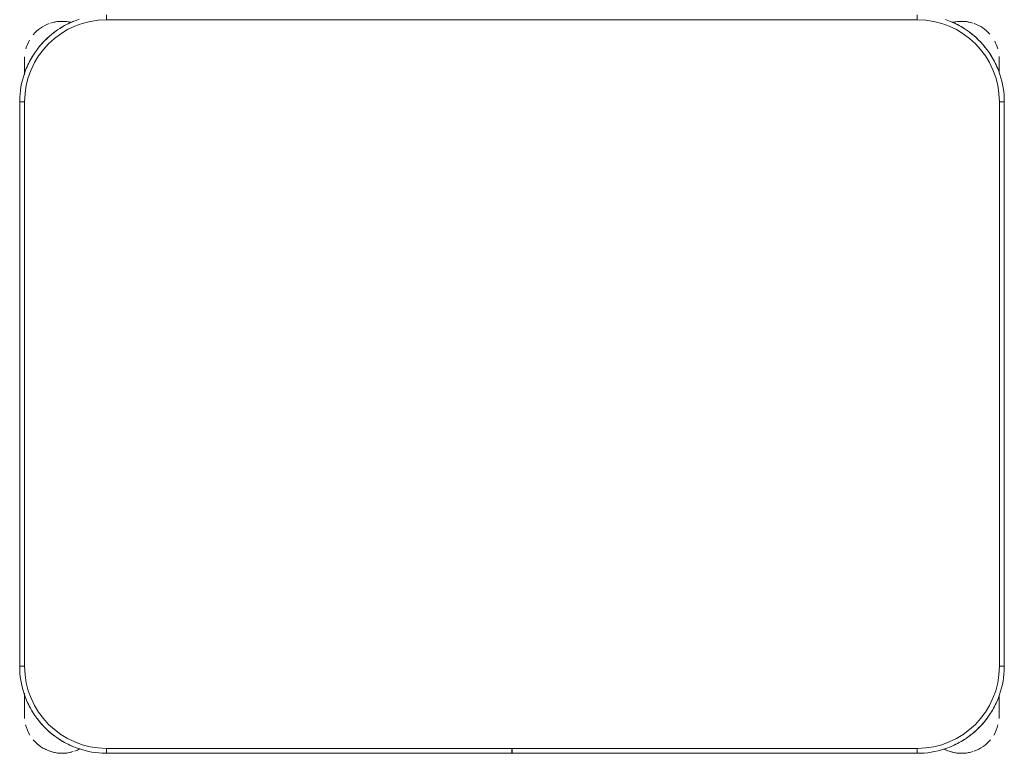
# Model space of a CAD drawing. Header units: metres. Extents: x 3 to 42.2, y -72.9 to -48.7.
# Tile 133 of 189: x 38.65 to 39.25, y -55.027 to -54.58. Entities that reach past the tile are written whole.
import ezdxf

# ---------------------------------------------------------------- set-up
doc = ezdxf.new("R2010")
doc.units = ezdxf.units.M
doc.layers.add('I-FURN', color=7, linetype='Continuous', lineweight=18)

# ---------------------------------------------------------------- blocks, each defined once
blk = doc.blocks.new('ConjuntoParaAlunoTamanho6 - CJA06_ConjuntoParaAlunoTamanho6-V13-1PAV')
at = {"layer": 'I-FURN', "color": 253, "true_color": 0xaaaaaa}
for p, q in [((-0.247, 0.06497), (-0.247, 0.06197)), ((0.247, 0.06497), (0.247, 0.06197)), ((-0.29713, 0.03797), (-0.29713, 0.02828)), ((-0.29713, 0.02878), (-0.29713, 0.03797)), ((0.29687, 0.03797), (0.29687, 0.02961)), ((0.29687, 0.03299), (0.29687, 0.03797)), ((-0.3, 0.01197), (-0.3, -0.33203)), ((-0.3, 0.01197), (-0.297, 0.01197)), ((-0.3, 0.01197), (-0.3, -0.33203)), ((0.3, 0.01197), (0.297, 0.01197)), ((0.3, -0.33203), (0.3, 0.01197)), ((0.3, -0.33203), (0.3, 0.01197)), ((-0.3, -0.33203), (-0.297, -0.33203)), ((0.3, -0.33203), (0.297, -0.33203)), ((-0.29713, -0.34835), (-0.29713, -0.35394)), ((-0.29713, -0.34868), (-0.29713, -0.36203)), ((0.29687, -0.35394), (0.29687, -0.34971)), ((0.29687, -0.36203), (0.29687, -0.35014)), ((-0.29713, -0.35705), (-0.29713, -0.36203)), ((0.29687, -0.36203), (0.29687, -0.35705)), ((-0.247, -0.38503), (-0.247, -0.38203)), ((-0.00005, -0.38203), (-0.00005, -0.38503)), ((0.00005, -0.38503), (0.00005, -0.38203)), ((0.247, -0.38503), (0.247, -0.38203)), ((-0.247, -0.38503), (-0.00005, -0.38503)), ((-0.247, -0.38503), (-0.00005, -0.38503)), ((0.00005, -0.38503), (0.247, -0.38503)), ((0.00005, -0.38503), (0.247, -0.38503))]:
    blk.add_line(p, q, dxfattribs=at)
at = {"layer": 'I-FURN', "color": 253, "true_color": 0xaaaaaa, "flags": 128}
for points in [[(-0.26367, 0.06228), (-0.26567, 0.06157), (-0.26764, 0.06078), (-0.26957, 0.05992), (-0.27147, 0.05898), (-0.27333, 0.05796), (-0.27515, 0.05687), (-0.27693, 0.05571), (-0.27865, 0.05448), (-0.28033, 0.05318), (-0.28195, 0.05181), (-0.28351, 0.05038), (-0.28502, 0.04889), (-0.28647, 0.04734), (-0.28785, 0.04574), (-0.28917, 0.04407), (-0.29042, 0.04236), (-0.2916, 0.0406), (-0.29271, 0.0388), (-0.29374, 0.03695), (-0.29471, 0.03506), (-0.29559, 0.03313), (-0.2964, 0.03117), (-0.29713, 0.02918), (-0.29777, 0.02716), (-0.29834, 0.02512), (-0.29883, 0.02306), (-0.29923, 0.02097), (-0.29955, 0.01888), (-0.29978, 0.01677), (-0.29993, 0.01466), (-0.3, 0.01254), (-0.3, 0.01197)], [(0.247, 0.06197), (0.1235, 0.06197), (0, 0.06197), (-0.1235, 0.06197), (-0.247, 0.06197)], [(-0.247, 0.06197), (-0.1235, 0.06197), (0, 0.06197), (0.1235, 0.06197), (0.247, 0.06197)], [(0.3, 0.01197), (0.29996, 0.01409), (0.29983, 0.0162), (0.29962, 0.01831), (0.29932, 0.02041), (0.29894, 0.0225), (0.29848, 0.02456), (0.29794, 0.02661), (0.29731, 0.02864), (0.2966, 0.03064), (0.29582, 0.03261), (0.29495, 0.03454), (0.29401, 0.03644), (0.29299, 0.0383), (0.2919, 0.04012), (0.29074, 0.04189), (0.28951, 0.04362), (0.28821, 0.04529), (0.28685, 0.04691), (0.28542, 0.04848), (0.28393, 0.04999), (0.28238, 0.05143), (0.28077, 0.05282), (0.27911, 0.05413), (0.2774, 0.05538), (0.27564, 0.05656), (0.27383, 0.05767), (0.27198, 0.05871), (0.27009, 0.05967), (0.26816, 0.06056), (0.2662, 0.06136), (0.26421, 0.06209)], [(-0.29713, 0.03797), (-0.29713, 0.03796), (-0.29713, 0.03792), (-0.29713, 0.03785), (-0.29713, 0.03775), (-0.29713, 0.03763), (-0.29713, 0.03748), (-0.29713, 0.03731), (-0.29713, 0.03711), (-0.29713, 0.03688), (-0.29713, 0.03663), (-0.29713, 0.03635), (-0.29713, 0.03605), (-0.29713, 0.03572), (-0.29713, 0.03537), (-0.29713, 0.035), (-0.29713, 0.03461), (-0.29713, 0.03419), (-0.29713, 0.03375), (-0.29713, 0.03329), (-0.29713, 0.03282), (-0.29713, 0.03232), (-0.29713, 0.0318), (-0.29713, 0.03127), (-0.29713, 0.03072), (-0.29713, 0.03016), (-0.29713, 0.02958), (-0.29713, 0.02898)], [(0.29687, 0.03), (0.29687, 0.03057), (0.29687, 0.03112), (0.29687, 0.03166), (0.29687, 0.03218), (0.29687, 0.03268), (0.29687, 0.03317), (0.29687, 0.03363), (0.29687, 0.03407), (0.29687, 0.0345), (0.29687, 0.0349), (0.29687, 0.03528), (0.29687, 0.03563), (0.29687, 0.03596), (0.29687, 0.03627), (0.29687, 0.03656), (0.29687, 0.03682), (0.29687, 0.03705), (0.29687, 0.03726), (0.29687, 0.03744), (0.29687, 0.0376), (0.29687, 0.03772), (0.29687, 0.03783), (0.29687, 0.0379), (0.29687, 0.03795), (0.29687, 0.03797)], [(-0.297, 0.01197), (-0.297, -0.07403), (-0.297, -0.16003), (-0.297, -0.24603), (-0.297, -0.33203)], [(-0.297, -0.33203), (-0.297, -0.24603), (-0.297, -0.16003), (-0.297, -0.07403), (-0.297, 0.01197)], [(0.297, -0.33203), (0.297, -0.24603), (0.297, -0.16003), (0.297, -0.07403), (0.297, 0.01197)], [(0.297, 0.01197), (0.297, -0.07403), (0.297, -0.16003), (0.297, -0.24603), (0.297, -0.33203)], [(-0.3, -0.33203), (-0.29996, -0.33415), (-0.29983, -0.33627), (-0.29962, -0.33838), (-0.29932, -0.34048), (-0.29894, -0.34256), (-0.29848, -0.34463), (-0.29794, -0.34668), (-0.29731, -0.34871), (-0.2966, -0.3507), (-0.29582, -0.35267), (-0.29495, -0.35461), (-0.29401, -0.35651), (-0.29299, -0.35837), (-0.2919, -0.36019), (-0.29074, -0.36196), (-0.28951, -0.36368), (-0.28821, -0.36536), (-0.28685, -0.36698), (-0.28542, -0.36855), (-0.28393, -0.37005), (-0.28238, -0.3715), (-0.28077, -0.37288), (-0.27911, -0.3742), (-0.2774, -0.37545), (-0.27564, -0.37663), (-0.27383, -0.37774), (-0.27198, -0.37878), (-0.27009, -0.37974), (-0.26816, -0.38062), (-0.2662, -0.38143), (-0.26421, -0.38216), (-0.2622, -0.38281), (-0.26015, -0.38338), (-0.25809, -0.38386), (-0.25601, -0.38426), (-0.25391, -0.38458), (-0.25181, -0.38482), (-0.24969, -0.38497), (-0.24757, -0.38503), (-0.247, -0.38503)], [(0.247, -0.38503), (0.24912, -0.38499), (0.25124, -0.38486), (0.25334, -0.38465), (0.25544, -0.38436), (0.25753, -0.38398), (0.2596, -0.38351), (0.26165, -0.38297), (0.26367, -0.38234), (0.26567, -0.38164), (0.26764, -0.38085), (0.26957, -0.37999), (0.27147, -0.37904), (0.27333, -0.37803), (0.27515, -0.37694), (0.27693, -0.37578), (0.27865, -0.37454), (0.28033, -0.37324), (0.28195, -0.37188), (0.28351, -0.37045), (0.28502, -0.36896), (0.28647, -0.36741), (0.28785, -0.3658), (0.28917, -0.36414), (0.29042, -0.36243), (0.2916, -0.36067), (0.29271, -0.35886), (0.29374, -0.35701), (0.29471, -0.35512), (0.29559, -0.3532), (0.2964, -0.35124), (0.29713, -0.34925), (0.29777, -0.34723), (0.29834, -0.34519), (0.29883, -0.34312), (0.29923, -0.34104), (0.29955, -0.33895), (0.29978, -0.33684), (0.29993, -0.33472), (0.3, -0.33261), (0.3, -0.33203)], [(-0.29713, -0.34907), (-0.29713, -0.34973), (-0.29713, -0.35038), (-0.29713, -0.35102), (-0.29713, -0.35165), (-0.29713, -0.35227), (-0.29713, -0.35288), (-0.29713, -0.35348), (-0.29713, -0.35406), (-0.29713, -0.35463), (-0.29713, -0.35518), (-0.29713, -0.35572), (-0.29713, -0.35624), (-0.29713, -0.35674), (-0.29713, -0.35722), (-0.29713, -0.35769), (-0.29713, -0.35813), (-0.29713, -0.35855), (-0.29713, -0.35895), (-0.29713, -0.35933), (-0.29713, -0.35969), (-0.29713, -0.36002), (-0.29713, -0.36033), (-0.29713, -0.36061), (-0.29713, -0.36087), (-0.29713, -0.36111), (-0.29713, -0.36131), (-0.29713, -0.3615), (-0.29713, -0.36165), (-0.29713, -0.36178), (-0.29713, -0.36188), (-0.29713, -0.36196), (-0.29713, -0.36201), (-0.29713, -0.36203)], [(0.29687, -0.36203), (0.29687, -0.36201), (0.29687, -0.36197), (0.29687, -0.36191), (0.29687, -0.36181), (0.29687, -0.36169), (0.29687, -0.36154), (0.29687, -0.36137), (0.29687, -0.36117), (0.29687, -0.36094), (0.29687, -0.36069), (0.29687, -0.36041), (0.29687, -0.36011), (0.29687, -0.35978), (0.29687, -0.35943), (0.29687, -0.35906), (0.29687, -0.35866), (0.29687, -0.35825), (0.29687, -0.35781), (0.29687, -0.35735), (0.29687, -0.35687), (0.29687, -0.35638), (0.29687, -0.35586), (0.29687, -0.35533), (0.29687, -0.35478), (0.29687, -0.35421), (0.29687, -0.35363), (0.29687, -0.35304), (0.29687, -0.35244), (0.29687, -0.35182), (0.29687, -0.35119), (0.29687, -0.35055), (0.29687, -0.3499), (0.29687, -0.34971)], [(-0.247, -0.38203), (-0.1235, -0.38203), (0, -0.38203), (0.1235, -0.38203), (0.247, -0.38203)], [(-0.00005, -0.38203), (-0.06179, -0.38203), (-0.12353, -0.38203), (-0.18526, -0.38203), (-0.247, -0.38203)], [(0.247, -0.38203), (0.18526, -0.38203), (0.12352, -0.38203), (0.06179, -0.38203), (0.00005, -0.38203)]]:
    blk.add_lwpolyline(points, dxfattribs=at)
at = {"layer": 'I-FURN', "color": 253, "true_color": 0xaaaaaa}
for centre, radius, start, end in [((-0.247, 0.01197), 0.05, 90, 180), ((-0.247, 0.01197), 0.05, 90, 180), ((-0.27413, 0.03797), 0.023, 76.78758, 108), ((-0.27413, 0.03797), 0.023, 76.40434, 104.46692), ((-0.247, 0.01197), 0.053, 112.5, 122.69993), ((0.247, 0.01197), 0.05, 360, 90), ((0.247, 0.01197), 0.05, 0, 90), ((0.247, 0.01197), 0.053, 57.30007, 67.5), ((0.247, 0.01197), 0.053, 57.30007, 67.5), ((0.27387, 0.03797), 0.023, 75.53308, 103.10319), ((0.27387, 0.03797), 0.023, 72, 102.57928), ((-0.27413, 0.03797), 0.023, 109.92744, 140.02309), ((-0.247, 0.01197), 0.053, 127.1607, 143.14964), ((0.247, 0.01197), 0.053, 37.1607, 53.14964), ((0.247, 0.01197), 0.053, 37.1607, 53.14964), ((0.27387, 0.03797), 0.023, 41.01944, 70.30683), ((-0.27413, 0.03797), 0.023, 149.97621, 164.34498), ((0.27387, 0.03797), 0.023, 15.73053, 28.0506), ((-0.27413, 0.03797), 0.023, 176.5669, 180), ((-0.247, 0.01197), 0.053, 147.30007, 157.5), ((0.247, 0.01197), 0.053, 22.5, 32.69993), ((0.247, 0.01197), 0.053, 22.5, 32.69993), ((0.27387, 0.03797), 0.023, 360, 4.00915), ((-0.247, -0.33203), 0.05, 180, 270), ((-0.247, -0.33203), 0.05, 180, 270), ((0.247, -0.33203), 0.05, 270, 360), ((0.247, -0.33203), 0.05, 270, 0), ((-0.247, -0.33203), 0.053, 202.5, 212.69993), ((0.247, -0.33203), 0.053, 327.30007, 337.5), ((0.247, -0.33203), 0.053, 327.30007, 337.5), ((-0.27413, -0.36203), 0.023, 180, 184.41224), ((-0.247, -0.33203), 0.053, 217.1607, 233.14964), ((0.247, -0.33203), 0.053, 307.1607, 323.14964), ((0.247, -0.33203), 0.053, 307.1607, 323.14964), ((0.27387, -0.36203), 0.023, 355.58784, 360), ((-0.27413, -0.36203), 0.023, 194.46313, 211.29748), ((0.27387, -0.36203), 0.023, 328.70279, 345.53679), ((-0.27413, -0.36203), 0.023, 220.15845, 250.98921), ((-0.247, -0.33203), 0.053, 237.30007, 247.5), ((0.247, -0.33203), 0.053, 292.5, 302.69993), ((0.247, -0.33203), 0.053, 292.5, 302.69993), ((0.27387, -0.36203), 0.023, 289.64716, 320.10645), ((-0.27413, -0.36203), 0.023, 241.29896, 287.16174), ((-0.27413, -0.36203), 0.023, 289.64716, 297.85925), ((0.27387, -0.36203), 0.023, 242.37001, 250.98921), ((0.27387, -0.36203), 0.023, 243.53772, 288), ((-0.27413, -0.36203), 0.023, 255.53308, 284.46692), ((0.27387, -0.36203), 0.023, 255.53308, 284.46692)]:
    blk.add_arc(centre, radius, start, end, dxfattribs=at)
blk = doc.blocks.new('4 GRE - ESCOLA DE CINEMA E AUDIOVISUAL CINE REX R07_rvt-1-1PAV')
at = {"layer": 'I-FURN', "color": 253, "lineweight": 18, "true_color": 0xaaaaaa}
blk.add_blockref('ConjuntoParaAlunoTamanho6 - CJA06_ConjuntoParaAlunoTamanho6-V13-1PAV', (38.95024, -54.64244), dxfattribs=at)

msp = doc.modelspace()

# ---------------------------------------------------------------- block references
at = {"lineweight": 5}
msp.add_blockref('4 GRE - ESCOLA DE CINEMA E AUDIOVISUAL CINE REX R07_rvt-1-1PAV', (0, 0), dxfattribs=at)

doc.saveas('drawing.dxf')
